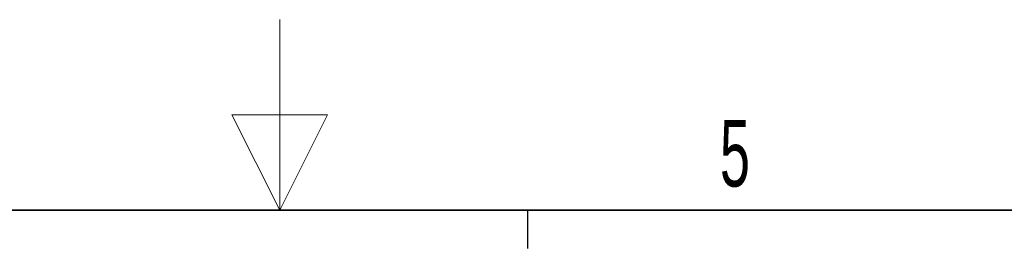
# Model space of a CAD drawing. Header units: millimetres. Extents: x 5 to 418, y 2 to 292.
# Tile 79 of 82: x 203 to 255, y 280 to 292. Entities that reach past the tile are written whole.
import ezdxf

# ---------------------------------------------------------------- set-up
doc = ezdxf.new("R2010")
doc.units = ezdxf.units.MM
doc.layers.add('SLD-0', color=7, linetype='Continuous')
doc.styles.add('SLDTEXTSTYLE1', font='TXT', dxfattribs={"width": 0.605})

msp = doc.modelspace()

# ---------------------------------------------------------------- linework, layer by layer
at = {"layer": 'SLD-0', "lineweight": 18}
for p, q in [((217, 292.5), (217, 282.5)), ((219.5, 287.5), (214.5, 287.5)), ((214.5, 287.5), (217, 282.5)), ((217, 282.5), (219.5, 287.5))]:
    msp.add_line(p, q, dxfattribs=at)
at = {"layer": 'SLD-0', "lineweight": 35}
msp.add_line((408, 282.5), (26, 282.5), dxfattribs=at)
at = {"layer": 'SLD-0'}
msp.add_line((230, 280.5), (230, 282.5), dxfattribs=at)
msp.add_line((230, 280.5), (230, 282.5), dxfattribs=at)

# ---------------------------------------------------------------- texts
at = {"layer": 'SLD-0', "insert": (240.8527, 287.243), "char_height": 3.5, "attachment_point": 2, "style": 'SLDTEXTSTYLE1'}
msp.add_mtext('5', dxfattribs=at)

doc.saveas('drawing.dxf')
